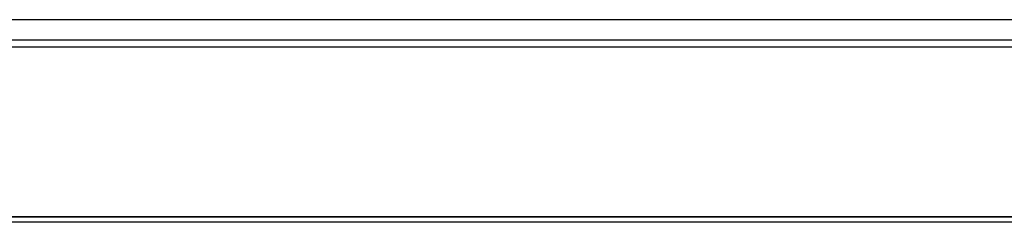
# Model space of a CAD drawing. Header units: inches. Extents: x 36 to 211, y 21 to 146.
# Tile 11 of 52: x 93.5 to 100.29, y 46.8 to 48.2. Entities that reach past the tile are written whole.
import ezdxf

# ---------------------------------------------------------------- set-up
doc = ezdxf.new("R2010")
doc.units = ezdxf.units.IN
doc.header["$LTSCALE"] = 16
doc.header["$MEASUREMENT"] = 0

msp = doc.modelspace()

# ---------------------------------------------------------------- linework, layer by layer
at = {"color": 7, "linetype": 'Continuous', "lineweight": 25}
for p, q in [((104.9518, 48.1958), (65.4518, 48.1958)), ((65.4898, 48.0083), (104.9138, 48.0083)), ((101.973, 48.0538), (68.4305, 48.0538)), ((65.4898, 46.8363), (104.9138, 46.8363)), ((101.8268, 46.836), (68.5768, 46.836)), ((101.8268, 46.798), (68.5768, 46.798))]:
    msp.add_line(p, q, dxfattribs=at)

doc.saveas('drawing.dxf')
